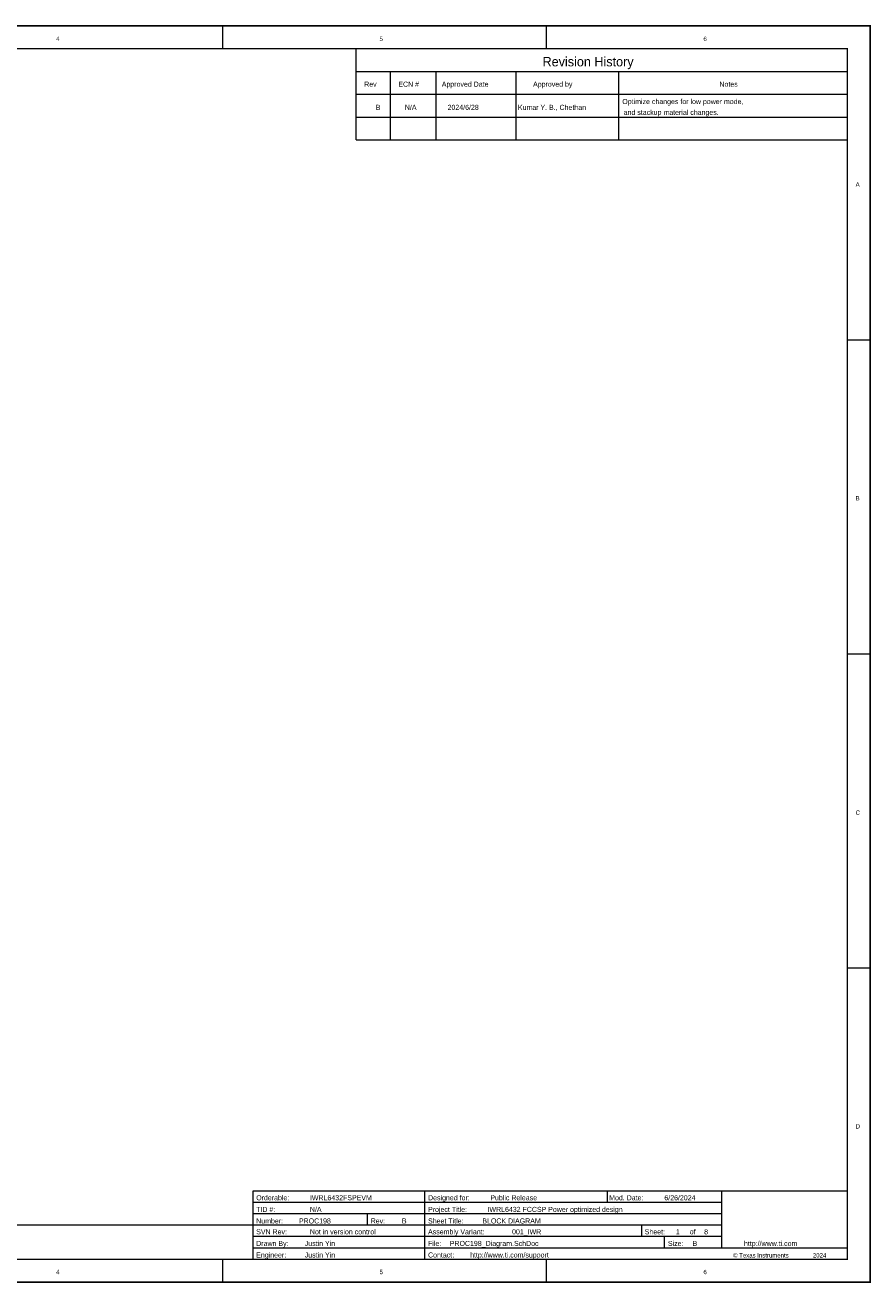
# Model space of a CAD drawing. Header units: inches. Extents: x 0 to 17, y 0 to 11.
# Tile 2 of 2: x 9.6 to 17, y 0 to 11. Entities that reach past the tile are written whole.
import ezdxf

# ---------------------------------------------------------------- set-up
doc = ezdxf.new("R2010")
doc.units = ezdxf.units.IN
doc.header["$MEASUREMENT"] = 0
doc.layers.add('Sheet', color=255, linetype='Continuous')

msp = doc.modelspace()

# ---------------------------------------------------------------- linework, layer by layer
at = {"layer": 'Sheet'}
for points in [[(0.001, 11, 0.0118, 0.0118, 0), (17, 11, 0.0118, 0.0118, 0), (17, 0, 0.0118, 0.0118, 0), (0.001, 0, 0.0118, 0.0118, 0), (0.001, 11, 0.0118, 0.0118, 0)], [(0.001, 11, 0.0039, 0.0039, 0), (0.001, 0, 0.0039, 0.0039, 0), (17, 0, 0.0039, 0.0039, 0), (17, 11, 0.0039, 0.0039, 0), (0.001, 11, 0.0039, 0.0039, 0), (0.001, 11, 0.0039, 0.0039, 0)], [(0.201, 10.799, 0.0118, 0.0118, 0), (16.8, 10.799, 0.0118, 0.0118, 0), (16.8, 0.2, 0.0118, 0.0118, 0), (0.201, 0.2, 0.0118, 0.0118, 0), (0.201, 10.799, 0.0118, 0.0118, 0)], [(0.201, 10.799, 0.0039, 0.0039, 0), (0.201, 0.2, 0.0039, 0.0039, 0), (16.8, 0.2, 0.0039, 0.0039, 0), (16.8, 10.799, 0.0039, 0.0039, 0), (0.201, 10.799, 0.0039, 0.0039, 0), (0.201, 10.799, 0.0039, 0.0039, 0)]]:
    msp.add_lwpolyline(points, format="xyseb", close=True, dxfattribs=at)
for points in [[(11.333, 11, 0.0118, 0.0118, 0), (11.333, 10.8, 0.0118, 0.0118, 0)], [(14.167, 11, 0.0118, 0.0118, 0), (14.167, 10.799, 0.0118, 0.0118, 0)], [(17, 11, 0.0118, 0.0118, 0), (16.8, 11, 0.0118, 0.0118, 0)], [(17, 11, 0.0118, 0.0118, 0), (17, 10.799, 0.0118, 0.0118, 0)], [(12.5, 10.8, 0.0118, 0.0118, 0), (12.5, 10.6, 0.0118, 0.0118, 0)], [(12.5, 10.799, 0.0118, 0.0118, 0), (16.8, 10.799, 0.0118, 0.0118, 0)], [(16.8, 10.799, 0.0118, 0.0118, 0), (16.8, 10.6, 0.0118, 0.0118, 0)], [(12.5, 10.6, 0.0118, 0.0118, 0), (12.5, 10.4, 0.0118, 0.0118, 0)], [(12.5, 10.6, 0.0118, 0.0118, 0), (16.8, 10.6, 0.0118, 0.0118, 0)], [(12.8, 10.6, 0.0118, 0.0118, 0), (12.8, 10.4, 0.0118, 0.0118, 0)], [(13.2, 10.6, 0.0118, 0.0118, 0), (13.2, 10.4, 0.0118, 0.0118, 0)], [(13.9, 10.6, 0.0118, 0.0118, 0), (13.9, 10.4, 0.0118, 0.0118, 0)], [(14.8, 10.6, 0.0118, 0.0118, 0), (14.8, 10.4, 0.0118, 0.0118, 0)], [(16.8, 10.6, 0.0118, 0.0118, 0), (16.8, 10.4, 0.0118, 0.0118, 0)], [(16.8, 10.4, 0.0118, 0.0118, 0), (12.5, 10.4, 0.0118, 0.0118, 0)], [(12.5, 10.4, 0.0118, 0.0118, 0), (12.5, 10.2, 0.0118, 0.0118, 0)], [(12.8, 10.4, 0.0118, 0.0118, 0), (12.8, 10.2, 0.0118, 0.0118, 0)], [(13.2, 10.4, 0.0118, 0.0118, 0), (13.2, 10.2, 0.0118, 0.0118, 0)], [(13.9, 10.4, 0.0118, 0.0118, 0), (13.9, 10.2, 0.0118, 0.0118, 0)], [(14.8, 10.4, 0.0118, 0.0118, 0), (14.8, 10.2, 0.0118, 0.0118, 0)], [(16.8, 10.4, 0.0118, 0.0118, 0), (16.8, 10.2, 0.0118, 0.0118, 0)], [(12.5, 10.2, 0.0118, 0.0118, 0), (16.8, 10.2, 0.0118, 0.0118, 0)], [(12.5, 10.2, 0.0118, 0.0118, 0), (12.5, 10, 0.0118, 0.0118, 0)], [(12.8, 10.2, 0.0118, 0.0118, 0), (12.8, 10, 0.0118, 0.0118, 0)], [(13.2, 10.2, 0.0118, 0.0118, 0), (13.2, 9.999, 0.0118, 0.0118, 0)], [(13.9, 10.2, 0.0118, 0.0118, 0), (13.9, 9.999, 0.0118, 0.0118, 0)], [(14.8, 10.2, 0.0118, 0.0118, 0), (14.8, 9.999, 0.0118, 0.0118, 0)], [(16.8, 10.2, 0.0118, 0.0118, 0), (16.8, 9.999, 0.0118, 0.0118, 0)], [(12.5, 9.999, 0.0118, 0.0118, 0), (16.8, 9.999, 0.0118, 0.0118, 0)], [(17, 8.25, 0.0118, 0.0118, 0), (16.8, 8.25, 0.0118, 0.0118, 0)], [(17, 5.5, 0.0118, 0.0118, 0), (16.8, 5.5, 0.0118, 0.0118, 0)], [(17, 2.75, 0.0118, 0.0118, 0), (16.8, 2.75, 0.0118, 0.0118, 0)], [(11.6, 0.2, 0.0118, 0.0118, 0), (11.6, 0.8, 0.0118, 0.0118, 0)], [(11.6, 0.799, 0.0118, 0.0118, 0), (13.1, 0.799, 0.0118, 0.0118, 0)], [(13.1, 0.2, 0.0118, 0.0118, 0), (13.1, 0.799, 0.0118, 0.0118, 0)], [(13.1, 0.799, 0.0118, 0.0118, 0), (16.8, 0.799, 0.0118, 0.0118, 0)], [(14.7, 0.799, 0.0118, 0.0118, 0), (14.7, 0.699, 0.0118, 0.0118, 0)], [(15.7, 0.3, 0.0118, 0.0118, 0), (15.7, 0.799, 0.0118, 0.0118, 0)], [(11.6, 0.699, 0.0118, 0.0118, 0), (13.1, 0.699, 0.0118, 0.0118, 0)], [(13.1, 0.699, 0.0118, 0.0118, 0), (15.7, 0.699, 0.0118, 0.0118, 0)], [(11.6, 0.599, 0.0118, 0.0118, 0), (13.1, 0.599, 0.0118, 0.0118, 0)], [(12.6, 0.6, 0.0118, 0.0118, 0), (12.6, 0.5, 0.0118, 0.0118, 0)], [(13.1, 0.599, 0.0118, 0.0118, 0), (15.7, 0.599, 0.0118, 0.0118, 0)], [(4.101, 0.5, 0.0118, 0.0118, 0), (11.6, 0.5, 0.0118, 0.0118, 0)], [(11.6, 0.5, 0.0118, 0.0118, 0), (13.1, 0.5, 0.0118, 0.0118, 0)], [(13.1, 0.5, 0.0118, 0.0118, 0), (15.7, 0.5, 0.0118, 0.0118, 0)], [(13.1, 0.5, 0.0118, 0.0118, 0), (15.7, 0.5, 0.0118, 0.0118, 0)], [(15, 0.5, 0.0118, 0.0118, 0), (15, 0.4, 0.0118, 0.0118, 0)], [(13.1, 0.4, 0.0118, 0.0118, 0), (11.6, 0.4, 0.0118, 0.0118, 0)], [(15.7, 0.4, 0.0118, 0.0118, 0), (13.1, 0.4, 0.0118, 0.0118, 0)], [(15.2, 0.4, 0.0118, 0.0118, 0), (15.2, 0.3, 0.0118, 0.0118, 0)], [(11.6, 0.3, 0.0118, 0.0118, 0), (13.1, 0.3, 0.0118, 0.0118, 0)], [(16.8, 0.3, 0.0118, 0.0118, 0), (13.1, 0.3, 0.0118, 0.0118, 0)], [(11.333, 0, 0.0118, 0.0118, 0), (11.333, 0.2, 0.0118, 0.0118, 0)], [(14.167, 0, 0.0118, 0.0118, 0), (14.167, 0.2, 0.0118, 0.0118, 0)], [(17, 0, 0.0118, 0.0118, 0), (17, 0.2, 0.0118, 0.0118, 0)]]:
    msp.add_lwpolyline(points, format="xyseb", dxfattribs=at)

# ---------------------------------------------------------------- texts
for s, height, p in [('4', 0.0381, (9.876, 10.867)), ('5', 0.0381, (12.706, 10.867)), ('6', 0.0381, (15.541, 10.867)), ('Revision History', 0.08247, (14.133, 10.645)), ('Rev', 0.0444, (12.572, 10.467)), ('ECN #', 0.0444, (12.871, 10.467)), ('Approved Date', 0.04441, (13.251, 10.467)), ('Approved by', 0.04441, (14.05, 10.467)), ('Notes', 0.0444, (15.681, 10.467)), ('Optimize changes for low power mode,', 0.04441, (14.831, 10.315)), ('B', 0.0444, (12.674, 10.264)), ('N/A', 0.0444, (12.928, 10.264)), ('2024/6/28', 0.0444, (13.302, 10.264)), ('Kumar Y. B., Chethan', 0.04441, (13.917, 10.264)), ('and stackup material changes.', 0.04441, (14.843, 10.22)), ('A', 0.0381, (16.873, 9.592)), ('B', 0.0381, (16.873, 6.845)), ('C', 0.0381, (16.873, 4.092)), ('D', 0.0381, (16.873, 1.345)), ('Orderable:', 0.0444, (11.627, 0.717)), ('IWRL6432FSPEVM', 0.04441, (12.097, 0.717)), ('N/A', 0.0444, (12.097, 0.615)), ('Designed for:', 0.04441, (13.131, 0.717)), ('Project Title:', 0.04441, (13.131, 0.615)), ('IWRL6432 FCCSP Power optimized design', 0.04441, (13.651, 0.615)), ('Public Release', 0.04441, (13.676, 0.717)), ('Mod. Date:', 0.0444, (14.716, 0.717)), ('6/26/2024', 0.0444, (15.199, 0.717)), ('TID #:', 0.0444, (11.627, 0.615)), ('Number:', 0.0444, (11.627, 0.514)), ('PROC198', 0.0444, (12.001, 0.514)), ('Rev:', 0.0444, (12.629, 0.514)), ('B', 0.0444, (12.902, 0.514)), ('Sheet Title:', 0.04441, (13.131, 0.514)), ('BLOCK DIAGRAM', 0.04441, (13.606, 0.514)), ('SVN Rev:', 0.0444, (11.627, 0.419)), ('Not in version control', 0.04441, (12.097, 0.419)), ('Assembly Variant:', 0.04441, (13.131, 0.419)), ('001_IWR', 0.0444, (13.866, 0.419)), ('Sheet:', 0.0444, (15.027, 0.419)), ('1', 0.0444, (15.3, 0.419)), ('of', 0.0444, (15.421, 0.419)), ('8', 0.0444, (15.547, 0.419)), ('Drawn By:', 0.0444, (11.627, 0.317)), ('Justin Yin', 0.0444, (12.052, 0.317)), ('File:', 0.0444, (13.131, 0.317)), ('PROC198_Diagram.SchDoc', 0.04441, (13.321, 0.317)), ('Size:', 0.0444, (15.23, 0.317)), ('B', 0.0444, (15.446, 0.317)), ('http://www.ti.com', 0.04441, (15.896, 0.317)), ('Engineer:', 0.0444, (11.627, 0.216)), ('Justin Yin', 0.0444, (12.052, 0.216)), ('Contact:', 0.0444, (13.131, 0.216)), ('http://www.ti.com/support', 0.04441, (13.499, 0.216)), ('© Texas Instruments', 0.03806, (15.801, 0.216)), ('2024', 0.0381, (16.499, 0.216)), ('4', 0.0381, (9.876, 0.07)), ('5', 0.0381, (12.706, 0.07)), ('6', 0.0381, (15.541, 0.07))]:
    msp.add_text(s, height=height, dxfattribs=at).set_placement(p)

doc.saveas('drawing.dxf')
